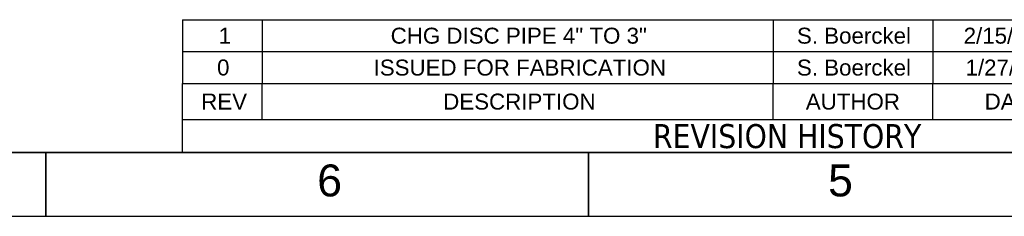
# Paper-space layout 'SHEET_1' of a CAD drawing. Header units: inches. Extents: x 4 to 540, y 12 to 340.
# Tile 34 of 116: x 133 to 256, y 12 to 37. Entities that reach past the tile are written whole.
import ezdxf

# ---------------------------------------------------------------- set-up
doc = ezdxf.new("R2010")
doc.units = ezdxf.units.IN
doc.header["$LTSCALE"] = 16
doc.header["$MEASUREMENT"] = 0
doc.layers.get('0').update_dxf_attribs({"lineweight": 25})
doc.layers.get('DEFPOINTS').update_dxf_attribs({"lineweight": 25})
doc.layers.add('BORDER', color=7, linetype='Continuous', lineweight=25)
doc.layers.add('BORDER_TEXT', color=7, linetype='Continuous', lineweight=25)
doc.styles.add('Border_1', font='tahoma.ttf')
doc.styles.add('Current-ANSI', font='arial.ttf')
doc.styles.add('Text Style153', font='arial.ttf')

# ---------------------------------------------------------------- blocks, each defined once
blk = doc.blocks.new('Borders ProEnergy ANSI-D')
at = {"layer": 'BORDER', "lineweight": 35}
for p, q in [((33.25, 1.25), (0.75, 1.25)), ((8.5, 0.75), (8.5, 1.25)), ((12.75, 1.25), (12.75, 0.75))]:
    blk.add_line(p, q, dxfattribs=at)
at = {"layer": 'DEFPOINTS'}
blk.add_line((0.25, 0.75), (33.75, 0.75), dxfattribs=at)
at = {"layer": 'BORDER_TEXT', "style": 'Text Style153'}
for s, p in [('6', (10.625, 0.90625)), ('5', (14.625, 0.90625))]:
    blk.add_text(s, height=0.25, dxfattribs=at).set_placement(p)
blk = doc.blocks.new('REVISION HISTORY')
at = {"layer": 'BORDER'}
for p, q in [((9.5694, 2.2911), (19.1944, 2.2911)), ((9.5694, 2.2911), (9.5694, 1.7911)), ((10.1944, 2.2911), (10.1944, 1.7911)), ((14.1944, 2.2911), (14.1944, 1.7911)), ((15.4444, 2.2911), (15.4444, 1.7911)), ((9.5694, 2.0411), (19.1944, 2.0411)), ((9.5694, 1.7911), (19.1944, 1.7911)), ((9.5694, 1.5081), (9.5694, 1.7911)), ((10.1944, 1.5081), (10.1944, 1.7911)), ((14.1944, 1.5081), (14.1944, 1.7911)), ((15.4444, 1.5081), (15.4444, 1.7911)), ((9.5694, 1.25), (9.5694, 1.5081)), ((9.5694, 1.5081), (19.1944, 1.5081)), ((9.5694, 1.25), (19.1944, 1.25))]:
    blk.add_line(p, q, dxfattribs=at)
at = {"layer": 'BORDER', "attachment_point": 7}
for s, insert, char_height, style in [('1', (9.8532, 2.1033), 0.125, 'Current-ANSI'), ('CHG DISC PIPE 4" TO 3"', (11.2001, 2.1014), 0.125, 'Current-ANSI'), ('S. Boerckel', (14.3811, 2.1014), 0.125, 'Current-ANSI'), ('2/15/2011', (15.6864, 2.1015), 0.125, 'Current-ANSI'), ('0', (9.8409, 1.8523), 0.125, 'Current-ANSI'), ('ISSUED FOR FABRICATION', (11.0663, 1.8514), 0.125, 'Current-ANSI'), ('S. Boerckel', (14.3811, 1.8514), 0.125, 'Current-ANSI'), ('1/27/2011', (15.701, 1.8515), 0.125, 'Current-ANSI'), ('REV', (9.7167, 1.5871), 0.125, 'Current-ANSI'), ('DESCRIPTION', (11.6116, 1.5849), 0.125, 'Current-ANSI'), ('AUTHOR', (14.4504, 1.5849), 0.125, 'Current-ANSI'), ('DATE', (15.8505, 1.5871), 0.125, 'Current-ANSI'), ('REVISION HISTORY', (13.2535, 1.2811), 0.188, 'Border_1')]:
    blk.add_mtext(s, dxfattribs=dict(at, insert=insert, char_height=char_height, style=style))

psp = doc.layouts.new('SHEET_1')

# ---------------------------------------------------------------- block references
at = {"xscale": 16, "yscale": 16, "zscale": 16}
psp.add_blockref('Borders ProEnergy ANSI-D', (0, 0), dxfattribs=at)
at = {"layer": 'BORDER', "xscale": 16, "yscale": 16, "zscale": 16}
psp.add_blockref('REVISION HISTORY', (0, 0), dxfattribs=at)

doc.saveas('drawing.dxf')
